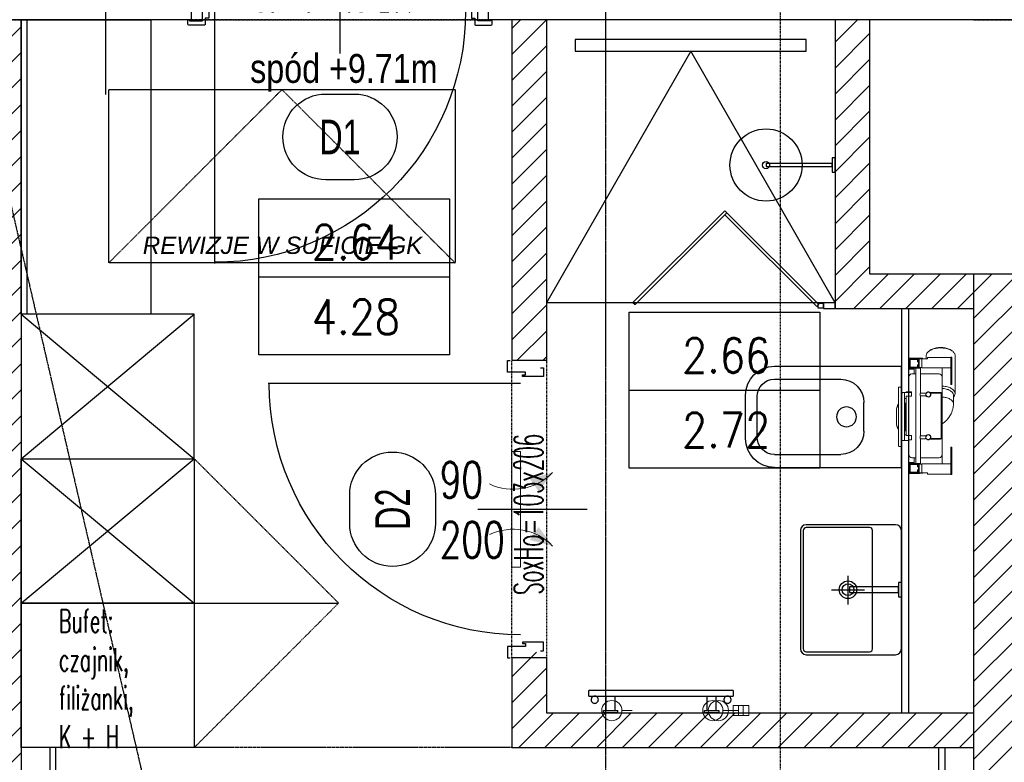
# Model space of a CAD drawing. Header units: millimetres. Extents: x 69081 to 158617, y -37521 to -9534.
# Tile 75 of 256: x 112805 to 113146, y -20818 to -20561. Entities that reach past the tile are written whole.
import ezdxf
from ezdxf.enums import TextEntityAlignment as Align

# ---------------------------------------------------------------- set-up
doc = ezdxf.new("R2010")
doc.units = ezdxf.units.MM
for name, pattern in [('DASHED2', [0.375, 0.25, -0.125]), ('DO', [0.8, 0.6, -0.1, 0, -0.1]), ('DP', [0.5, 0.3, -0.2]), ('KRESKOWA-SREDNIA', [0.2, 0.12, -0.08]), ('MP', [0.25, 0.15, -0.1])]:
    doc.linetypes.add(name, pattern=pattern)
for name, color, linetype in [('A-----SZ', 8, 'Continuous'), ('A-ARM', 8, 'Continuous'), ('A-MEB', 8, 'Continuous'), ('A-OKN', 3, 'Continuous'), ('A-OSI', 8, 'DO'), ('A-SCI', 7, 'Continuous'), ('A_GSA_GK', 2, 'Continuous'), ('AM DRZIW WEWN', 1, 'Continuous'), ('B-widok', 9, 'Continuous'), ('BA_ARM', 8, 'Continuous'), ('BA_drz', 7, 'Continuous'), ('BA_lpm', 1, 'MP'), ('BA_MEBLE', 8, 'Continuous'), ('BA_sym', 7, 'Continuous'), ('BA_WIC', 1, 'Continuous'), ('BA_wig', 3, 'Continuous'), ('F-BIL', 1, 'Continuous'), ('F-BIL-OP', 3, 'Continuous'), ('F-BIL-TA', 1, 'Continuous'), ('JS_OLKA KONSTR', 231, 'Continuous'), ('JS_PODCIĄGI', 1, 'DP'), ('JS_SUFIT PODWIESZONY', 40, 'Continuous'), ('porta', 8, 'Continuous'), ('R-----OP', 1, 'Continuous'), ('R-----WY', 1, 'Continuous')]:
    doc.layers.add(name, color=color, linetype=linetype)
for name, color, linetype, lineweight in [('DRZWI', 3, 'Continuous', 20), ('IS_Grzejnik', 15, 'Continuous', 5), ('IS_Zawór1', 15, 'Continuous', 5), ('OPIS', 7, 'Continuous', 25), ('SB_OTWORY DRZWI', 1, 'Continuous', 9)]:
    doc.layers.add(name, color=color, linetype=linetype, lineweight=lineweight)
doc.layers.get('R-----WY').off()
doc.styles.add('BIKTS', font='bikromsw.shx', dxfattribs={"width": 0.85})
doc.styles.add('ROMANS', font='romans.shx', dxfattribs={"height": 1})
doc.styles.add('SIMPLEX', font='simplex', dxfattribs={"width": 0.85})
doc.styles.add('SŁAWKA', font='simplex.shx', dxfattribs={"height": 12.5})
doc.styles.add('WYM--ROMANSSHX-08', font='ROMANS.SHX', dxfattribs={"width": 0.8})

# ---------------------------------------------------------------- blocks, each defined once
blk = doc.blocks.new('grzejnik drabinka')
at = {"layer": 'BA_ARM'}
for p, q in [((0, -0.8), (0, 0)), ((5, 0), (5, -0.8)), ((35, 0), (35, -0.8)), ((40, 0), (40, -0.8)), ((1, -5.8), (1, -0.8)), ((4, -0.8), (4, -5.8)), ((36, -5.8), (36, -0.8)), ((39, -0.8), (39, -5.8)), ((45, -5.8), (-5, -5.8)), ((-5, -7.8), (45, -7.8))]:
    blk.add_line(p, q, dxfattribs=at)
for points in [[(0, 0), (0, 0), (0.06, 0), (0.31, 0), (0.71, 0), (1.24, 0), (1.85, 0), (2.5, 0), (3.15, 0), (3.76, 0), (4.29, 0), (4.69, 0), (4.94, 0), (5, 0), (5, 0)], [(35, 0), (35, 0), (35.06, 0), (35.31, 0), (35.71, 0), (36.24, 0), (36.85, 0), (37.5, 0), (38.15, 0), (38.76, 0), (39.29, 0), (39.69, 0), (39.94, 0), (40, 0), (40, 0)], [(-1.75, -4.55), (-1.75, -4.44), (-1.78, -4.22), (-1.9, -3.92), (-2.11, -3.66), (-2.37, -3.46), (-2.67, -3.33), (-3, -3.29), (-3.33, -3.33), (-3.63, -3.46), (-3.89, -3.66), (-4.1, -3.92), (-4.22, -4.22), (-4.25, -4.44), (-4.25, -4.55)], [(5, -0.8), (5, -0.8), (4.94, -0.8), (4.69, -0.8), (4.29, -0.8), (3.76, -0.8), (3.15, -0.8), (2.5, -0.8), (1.85, -0.8), (1.24, -0.8), (0.71, -0.8), (0.31, -0.8), (0.06, -0.8), (0, -0.8), (0, -0.8)], [(40, -0.8), (40, -0.8), (39.94, -0.8), (39.69, -0.8), (39.29, -0.8), (38.76, -0.8), (38.15, -0.8), (37.5, -0.8), (36.85, -0.8), (36.24, -0.8), (35.71, -0.8), (35.31, -0.8), (35.06, -0.8), (35, -0.8), (35, -0.8)], [(44.25, -4.55), (44.25, -4.44), (44.22, -4.22), (44.1, -3.92), (43.89, -3.66), (43.63, -3.46), (43.33, -3.33), (43, -3.29), (42.67, -3.33), (42.37, -3.46), (42.11, -3.66), (41.9, -3.92), (41.78, -4.22), (41.75, -4.44), (41.75, -4.55)], [(-5, -5.8), (-5, -5.8), (-5, -5.8), (-5, -5.8)], [(-5, -5.8), (-5, -5.8), (-5, -5.8), (-5, -5.8)], [(-5, -5.8), (-5, -5.8), (-5, -5.8), (-5, -5.8)], [(-5, -5.8), (-5, -5.8), (-5, -5.8), (-5, -5.8)], [(-5, -5.8), (-5, -5.8), (-5, -5.8), (-5, -5.8)], [(-5, -5.8), (-5, -5.8), (-5, -5.8), (-5, -5.8)], [(-5, -5.8), (-5, -5.8), (-5, -5.8), (-5, -5.8)], [(-5, -5.8), (-5, -5.8), (-5, -5.8), (-5, -5.8)], [(-5, -5.8), (-5, -5.8), (-5, -5.8), (-5, -5.8)], [(-5, -7.8), (-5, -7.8), (-5, -7.78), (-5, -7.68), (-5, -7.52), (-5, -7.31), (-5, -7.06), (-5, -6.8), (-5, -6.54), (-5, -6.29), (-5, -6.08), (-5, -5.92), (-5, -5.82), (-5, -5.8), (-5, -5.8)], [(-5, -5.8), (-5, -5.8), (-5, -5.8), (-5, -5.8)], [(-5, -5.8), (-5, -5.8), (-5, -5.8), (-5, -5.8)], [(-5, -5.8), (-5, -5.8), (-5, -5.8), (-5, -5.8)], [(-5, -5.8), (-5, -5.8), (-5, -5.8), (-5, -5.8)], [(-5, -5.8), (-5, -5.8), (-5, -5.8), (-5, -5.8)], [(-5, -5.8), (-5, -5.8), (-5, -5.8), (-5, -5.8)], [(-5, -5.8), (-5, -5.8), (-5, -5.8), (-5, -5.8)], [(-5, -5.8), (-5, -5.8), (-5, -5.8), (-5, -5.8)], [(-5, -5.8), (-5, -5.8), (-5, -5.8), (-5, -5.8)], [(-5, -5.8), (-5, -5.8), (-5, -5.8), (-5, -5.8)], [(-5, -5.8), (-5, -5.8), (-5, -5.8), (-5, -5.8)], [(-5, -5.8), (-5, -5.8), (-5, -5.8), (-5, -5.8)], [(-5, -5.8), (-5, -5.8), (-5, -5.8), (-5, -5.8)], [(-5, -5.8), (-5, -5.8), (-5, -5.8), (-5, -5.8)], [(-5, -5.8), (-5, -5.8), (-5, -5.8), (-5, -5.8)], [(-5, -5.8), (-5, -5.8), (-5, -5.8), (-5, -5.8)], [(-5, -5.8), (-5, -5.8), (-5, -5.8), (-5, -5.8)], [(-5, -5.8), (-5, -5.8), (-5, -5.8), (-5, -5.8)], [(-5, -5.8), (-5, -5.8), (-5, -5.8), (-5, -5.8)], [(-4.25, -4.55), (-4.25, -4.66), (-4.22, -4.88), (-4.1, -5.18), (-3.89, -5.44), (-3.63, -5.64), (-3.33, -5.77), (-3, -5.81), (-2.67, -5.77), (-2.37, -5.64), (-2.11, -5.44), (-1.9, -5.18), (-1.78, -4.88), (-1.75, -4.66), (-1.75, -4.55)], [(41.75, -4.55), (41.75, -4.66), (41.78, -4.88), (41.9, -5.18), (42.11, -5.44), (42.37, -5.64), (42.67, -5.77), (43, -5.81), (43.33, -5.77), (43.63, -5.64), (43.89, -5.44), (44.1, -5.18), (44.22, -4.88), (44.25, -4.66), (44.25, -4.55)], [(45, -5.8), (45, -5.8), (45, -5.8), (45, -5.8)], [(45, -5.8), (45, -5.8), (45, -5.8), (45, -5.8)], [(45, -5.8), (45, -5.8), (45, -5.8), (45, -5.8)], [(45, -5.8), (45, -5.8), (45, -5.8), (45, -5.8)], [(45, -5.8), (45, -5.8), (45, -5.8), (45, -5.8)], [(45, -5.8), (45, -5.8), (45, -5.8), (45, -5.8)], [(45, -5.8), (45, -5.8), (45, -5.8), (45, -5.8)], [(45, -5.8), (45, -5.8), (45, -5.8), (45, -5.8)], [(45, -5.8), (45, -5.8), (45, -5.8), (45, -5.8)], [(45, -5.8), (45, -5.8), (45, -5.82), (45, -5.92), (45, -6.08), (45, -6.29), (45, -6.54), (45, -6.8), (45, -7.06), (45, -7.31), (45, -7.52), (45, -7.68), (45, -7.78), (45, -7.8), (45, -7.8)], [(45, -5.8), (45, -5.8), (45, -5.8), (45, -5.8)], [(45, -5.8), (45, -5.8), (45, -5.8), (45, -5.8)], [(45, -5.8), (45, -5.8), (45, -5.8), (45, -5.8)], [(45, -5.8), (45, -5.8), (45, -5.8), (45, -5.8)], [(45, -5.8), (45, -5.8), (45, -5.8), (45, -5.8)], [(45, -5.8), (45, -5.8), (45, -5.8), (45, -5.8)], [(45, -5.8), (45, -5.8), (45, -5.8), (45, -5.8)], [(45, -5.8), (45, -5.8), (45, -5.8), (45, -5.8)], [(45, -5.8), (45, -5.8), (45, -5.8), (45, -5.8)], [(45, -5.8), (45, -5.8), (45, -5.8), (45, -5.8)], [(45, -5.8), (45, -5.8), (45, -5.8), (45, -5.8)], [(45, -5.8), (45, -5.8), (45, -5.8), (45, -5.8)], [(45, -5.8), (45, -5.8), (45, -5.8), (45, -5.8)], [(45, -5.8), (45, -5.8), (45, -5.8), (45, -5.8)], [(45, -5.8), (45, -5.8), (45, -5.8), (45, -5.8)], [(45, -5.8), (45, -5.8), (45, -5.8), (45, -5.8)], [(45, -5.8), (45, -5.8), (45, -5.8), (45, -5.8)], [(45, -5.8), (45, -5.8), (45, -5.8), (45, -5.8)], [(45, -5.8), (45, -5.8), (45, -5.8), (45, -5.8)], [(-5, -7.8), (-5, -7.8), (-5, -7.8), (-5, -7.8)], [(-5, -7.8), (-5, -7.8), (-5, -7.8), (-5, -7.8)], [(-5, -7.8), (-5, -7.8), (-5, -7.8), (-5, -7.8)], [(-5, -7.8), (-5, -7.8), (-5, -7.8), (-5, -7.8)], [(-5, -7.8), (-5, -7.8), (-5, -7.8), (-5, -7.8)], [(-5, -7.8), (-5, -7.8), (-5, -7.8), (-5, -7.8)], [(-5, -7.8), (-5, -7.8), (-5, -7.8), (-5, -7.8)], [(-5, -7.8), (-5, -7.8), (-5, -7.8), (-5, -7.8)], [(-5, -7.8), (-5, -7.8), (-5, -7.8), (-5, -7.8)], [(-5, -7.8), (-5, -7.8), (-5, -7.8), (-5, -7.8)], [(-5, -7.8), (-5, -7.8), (-5, -7.8), (-5, -7.8)], [(-5, -7.8), (-5, -7.8), (-5, -7.8), (-5, -7.8)], [(-5, -7.8), (-5, -7.8), (-5, -7.8), (-5, -7.8)], [(-5, -7.8), (-5, -7.8), (-5, -7.8), (-5, -7.8)], [(-5, -7.8), (-5, -7.8), (-5, -7.8), (-5, -7.8)], [(-5, -7.8), (-5, -7.8), (-5, -7.8), (-5, -7.8)], [(-5, -7.8), (-5, -7.8), (-5, -7.8), (-5, -7.8)], [(-5, -7.8), (-5, -7.8), (-5, -7.8), (-5, -7.8)], [(-5, -7.8), (-5, -7.8), (-5, -7.8), (-5, -7.8)], [(-5, -7.8), (-5, -7.8), (-5, -7.8), (-5, -7.8)], [(-5, -7.8), (-5, -7.8), (-5, -7.8), (-5, -7.8)], [(-5, -7.8), (-5, -7.8), (-5, -7.8), (-5, -7.8)], [(-5, -7.8), (-5, -7.8), (-5, -7.8), (-5, -7.8)], [(-5, -7.8), (-5, -7.8), (-5, -7.8), (-5, -7.8)], [(-5, -7.8), (-5, -7.8), (-5, -7.8), (-5, -7.8)], [(-5, -7.8), (-5, -7.8), (-5, -7.8), (-5, -7.8)], [(-5, -7.8), (-5, -7.8), (-5, -7.8), (-5, -7.8)], [(-5, -7.8), (-5, -7.8), (-5, -7.8), (-5, -7.8)], [(45, -7.8), (45, -7.8), (45, -7.8), (45, -7.8)], [(45, -7.8), (45, -7.8), (45, -7.8), (45, -7.8)], [(45, -7.8), (45, -7.8), (45, -7.8), (45, -7.8)], [(45, -7.8), (45, -7.8), (45, -7.8), (45, -7.8)], [(45, -7.8), (45, -7.8), (45, -7.8), (45, -7.8)], [(45, -7.8), (45, -7.8), (45, -7.8), (45, -7.8)], [(45, -7.8), (45, -7.8), (45, -7.8), (45, -7.8)], [(45, -7.8), (45, -7.8), (45, -7.8), (45, -7.8)], [(45, -7.8), (45, -7.8), (45, -7.8), (45, -7.8)], [(45, -7.8), (45, -7.8), (45, -7.8), (45, -7.8)], [(45, -7.8), (45, -7.8), (45, -7.8), (45, -7.8)], [(45, -7.8), (45, -7.8), (45, -7.8), (45, -7.8)], [(45, -7.8), (45, -7.8), (45, -7.8), (45, -7.8)], [(45, -7.8), (45, -7.8), (45, -7.8), (45, -7.8)], [(45, -7.8), (45, -7.8), (45, -7.8), (45, -7.8)], [(45, -7.8), (45, -7.8), (45, -7.8), (45, -7.8)], [(45, -7.8), (45, -7.8), (45, -7.8), (45, -7.8)], [(45, -7.8), (45, -7.8), (45, -7.8), (45, -7.8)], [(45, -7.8), (45, -7.8), (45, -7.8), (45, -7.8)], [(45, -7.8), (45, -7.8), (45, -7.8), (45, -7.8)], [(45, -7.8), (45, -7.8), (45, -7.8), (45, -7.8)], [(45, -7.8), (45, -7.8), (45, -7.8), (45, -7.8)], [(45, -7.8), (45, -7.8), (45, -7.8), (45, -7.8)], [(45, -7.8), (45, -7.8), (45, -7.8), (45, -7.8)], [(45, -7.8), (45, -7.8), (45, -7.8), (45, -7.8)], [(45, -7.8), (45, -7.8), (45, -7.8), (45, -7.8)], [(45, -7.8), (45, -7.8), (45, -7.8), (45, -7.8)], [(45, -7.8), (45, -7.8), (45, -7.8), (45, -7.8)]]:
    blk.add_open_spline(points, degree=3, dxfattribs=at)
blk = doc.blocks.new('stelaż kibel')
at = {"layer": 'BA_ARM', "lineweight": 0}
for p, q in [((-8.04, 20.61), (-21.23, 20.61)), ((-22.85, 19.54), (-23.06, 19.23)), ((-20.64, 19.5), (-20.64, 19.1)), ((-20.64, 19.5), (-11.14, 19.5)), ((-20.64, 19.1), (-11.14, 19.1)), ((-20.49, 11.1), (-20.49, 19.1)), ((-16.99, 9.1), (-16.99, 19.1)), ((-11.14, 19.5), (-11.14, 19.1)), ((-4.56, 20.01), (-7.53, 20.01)), ((10.46, 19.5), (10.46, 19.1)), ((10.46, 19.5), (19.96, 19.5)), ((10.46, 19.1), (19.96, 19.1)), ((16.31, 9.1), (16.31, 19.1)), ((19.81, 11.1), (19.81, 19.1)), ((19.96, 19.5), (19.96, 19.1)), ((-16.99, 16.1), (-15.84, 16.1)), ((-13.84, 16.1), (-15.84, 16.1)), ((-14.84, 8.6), (-14.84, 15.1)), ((-13.84, 16.1), (-7.94, 16.1)), ((-8.44, 15.6), (-8.44, 11.9)), ((-8.14, 12.11), (-8.14, 15.8)), ((-8.14, 15.8), (7.46, 15.8)), ((7.26, 16.1), (-7.94, 16.1)), ((7.26, 16.1), (13.16, 16.1)), ((7.46, 15.8), (7.46, 12.11)), ((7.76, 11.9), (7.76, 15.6)), ((15.16, 16.1), (13.16, 16.1)), ((14.16, 15.1), (14.16, 8.6)), ((15.16, 16.1), (16.31, 16.1)), ((-23.06, 12), (-22.85, 11.68)), ((-21.23, 10.61), (-20.09, 10.61)), ((-20.09, 11.1), (-20.49, 11.1)), ((-20.09, 9.1), (-20.09, 11.1)), ((-8.44, 11.9), (-8.41, 11.9)), ((-8.27, 11.9), (-8.14, 11.9)), ((-8.24, 10.29), (-8.24, 8.5)), ((-8.14, 11.9), (-8.14, 11.99)), ((-7.24, 8.5), (-7.24, 10.29)), ((6.56, 8.5), (6.56, 10.29)), ((7.46, 11.99), (7.46, 11.9)), ((7.46, 11.9), (7.59, 11.9)), ((7.56, 10.29), (7.56, 8.5)), ((7.73, 11.9), (7.76, 11.9)), ((19.41, 11.1), (19.81, 11.1)), ((19.41, 9.1), (19.41, 11.1)), ((-20.09, 9.35), (-20.37, 9.35)), ((-20.37, 9.35), (-20.37, 4.55)), ((-20.34, 8.1), (-20.34, 4.6)), ((-16.84, 8.1), (-20.34, 8.1)), ((-16.99, 7.95), (-20.19, 7.95)), ((-20.19, 7.95), (-20.19, 4.75)), ((-20.09, 9.1), (-16.99, 9.1)), ((-20.09, 9.1), (-20.09, 8.1)), ((-19.04, 7.8), (-20.04, 7.8)), ((-20.04, 7.8), (-20.04, 4.8)), ((-19.84, 5), (-19.84, 7.6)), ((-19.84, 7.6), (-19.04, 7.6)), ((-19.04, 7.6), (-19.04, 7.8)), ((-17.04, 7.8), (-18.04, 7.8)), ((-18.04, 7.8), (-18.04, 7.6)), ((-18.04, 7.6), (-17.24, 7.6)), ((-17.24, 7.6), (-17.24, 5)), ((-17.09, 9.1), (-17.09, 8.1)), ((-17.04, 4.8), (-17.04, 7.8)), ((-16.99, 4.75), (-16.99, 7.95)), ((-16.84, 8.6), (-16.84, 8.1)), ((-8.24, 8.6), (-16.84, 8.6)), ((-16.84, 4.6), (-16.84, 8.1)), ((16.16, 7), (-16.84, 7)), ((-14.84, 5.6), (-14.84, 7)), ((-8.24, 8.5), (-7.24, 8.5)), ((6.56, 8.6), (-7.24, 8.6)), ((7.56, 8.5), (6.56, 8.5)), ((16.16, 8.6), (7.56, 8.6)), ((14.16, 7), (14.16, 5.6)), ((16.16, 8.6), (16.16, 8.1)), ((16.16, 8.1), (16.16, 4.6)), ((19.66, 8.1), (16.16, 8.1)), ((19.41, 9.1), (16.31, 9.1)), ((16.31, 7.95), (16.31, 4.75)), ((19.51, 7.95), (16.31, 7.95)), ((17.36, 7.8), (16.36, 7.8)), ((16.36, 7.8), (16.36, 4.8)), ((16.41, 9.1), (16.41, 8.1)), ((16.56, 5), (16.56, 7.6)), ((16.56, 7.6), (17.36, 7.6)), ((17.36, 7.6), (17.36, 7.8)), ((18.36, 7.8), (18.36, 7.6)), ((19.36, 7.8), (18.36, 7.8)), ((18.36, 7.6), (19.16, 7.6)), ((19.16, 7.6), (19.16, 5)), ((19.36, 4.8), (19.36, 7.8)), ((19.56, 9.4), (19.41, 9.4)), ((19.41, 9.1), (19.41, 8.1)), ((19.66, 8.15), (19.41, 8.4)), ((19.41, 8.4), (19.41, 8.1)), ((19.51, 4.75), (19.51, 7.95)), ((19.56, 8.25), (19.56, 9.4)), ((19.66, 8.1), (19.66, 8.15)), ((19.66, 4.6), (19.66, 8.1)), ((-20.37, 4.55), (-10.87, 4.55)), ((-20.34, 4.6), (-16.84, 4.6)), ((-20.19, 4.75), (-16.99, 4.75)), ((-20.04, 4.8), (-17.04, 4.8)), ((-17.24, 5), (-19.84, 5)), ((-14.84, 6.4), (-16.84, 6.4)), ((-16.54, 4.6), (-16.84, 4.6)), ((-16.54, 6.4), (-16.54, 4.6)), ((-13.84, 4.6), (-16.54, 4.6)), ((-8.64, 4.6), (-13.84, 4.6)), ((-10.87, 4.55), (-10.87, 4.6)), ((-7.14, 5.5), (-8.64, 5.5)), ((-8.64, 5.5), (-8.64, 4.6)), ((-8.64, 4.6), (-8.37, 4.6)), ((-8.64, 3.6), (-8.64, 4.6)), ((-8.37, 3.6), (-8.64, 3.6)), ((-8.37, 5.5), (-8.37, 2.47)), ((-7.14, 4.6), (-7.14, 5.5)), ((-7.14, 3.6), (-7.14, 4.6)), ((6.46, 4.6), (-7.14, 4.6)), ((6.46, 3.6), (-7.14, 3.6)), ((-6.37, 3.1), (-6.37, 3.6)), ((-4.77, 3.6), (-4.77, 3.3)), ((4.83, 3.3), (4.83, 3.6)), ((6.21, 3.6), (6.21, 3.1)), ((7.96, 5.5), (6.46, 5.5)), ((6.46, 4.6), (6.46, 5.5)), ((6.46, 3.6), (6.46, 4.6)), ((7.96, 5.5), (7.96, 4.6)), ((13.16, 4.6), (7.96, 4.6)), ((8.21, 2.37), (8.21, 4.6)), ((15.86, 4.6), (13.16, 4.6)), ((16.16, 6.4), (14.16, 6.4)), ((15.86, 4.6), (15.86, 6.4)), ((16.16, 4.6), (15.86, 4.6)), ((16.16, 4.6), (19.66, 4.6)), ((16.31, 4.75), (19.51, 4.75)), ((16.36, 4.8), (19.36, 4.8)), ((19.16, 5), (16.56, 5)), ((-10.29, 2), (-10.29, 1.2)), ((-10.25, 2), (-10.29, 2)), ((-10.25, 2), (-9.45, 2)), ((-10.05, 1), (-10.09, 1)), ((-9.45, 1), (-10.05, 1)), ((9.45, 2), (-9.45, 2)), ((9.45, 1), (-9.45, 1)), ((-8.37, 2.47), (-8.32, 2.42)), ((-8.37, 2.47), (-8.32, 2.47)), ((-8.34, 2.43), (-8.34, 2)), ((-8.31, 3.1), (-8.32, 3.1)), ((-8.31, 3.1), (-8.01, 3.1)), ((8.01, 3.1), (-8.01, 3.1)), ((-4.77, 3.3), (-4.77, 3.1)), ((-4.77, 3.3), (4.83, 3.3)), ((-4.77, 3.3), (4.83, 3.3)), ((-2.14, 0.3), (-2.21, 0.3)), ((-2.11, 0.3), (-2.14, 0.3)), ((2.18, 0.3), (-2.11, 0.3)), ((2.2, 0.3), (2.18, 0.3)), ((2.27, 0.3), (2.2, 0.3)), ((4.83, 3.1), (4.83, 3.3)), ((8.01, 3.1), (8.14, 3.1)), ((8.14, 3.1), (8.14, 2)), ((8.14, 3.1), (8.19, 3.1)), ((8.19, 3.1), (8.19, 2)), ((8.19, 2.35), (8.21, 2.37)), ((8.19, 2.37), (8.21, 2.37)), ((9.45, 2), (10.25, 2)), ((10.05, 1), (9.45, 1)), ((10.25, 2), (10.25, 1.2))]:
    blk.add_line(p, q, dxfattribs=at)
at = {"layer": 'BA_ARM', "lineweight": 0, "flags": 128}
for points in [[(-21.23, 20.61), (-21.45, 20.59), (-21.67, 20.54), (-21.88, 20.46), (-22.09, 20.33), (-22.3, 20.18), (-22.5, 19.99), (-22.68, 19.78), (-22.86, 19.53), (-23.03, 19.26), (-23.18, 18.96), (-23.32, 18.64), (-23.45, 18.29), (-23.56, 17.93), (-23.65, 17.55), (-23.73, 17.16), (-23.79, 16.75), (-23.83, 16.34), (-23.85, 15.93), (-23.86, 15.51), (-23.84, 15.09), (-23.81, 14.68), (-23.76, 14.27), (-23.69, 13.87), (-23.61, 13.48), (-23.51, 13.11), (-23.39, 12.76), (-23.25, 12.43), (-23.11, 12.11), (-22.95, 11.83), (-22.77, 11.57), (-22.59, 11.34), (-22.4, 11.13), (-22.2, 10.96), (-21.99, 10.83), (-21.78, 10.72), (-21.56, 10.65), (-21.34, 10.62), (-21.23, 10.61)], [(-10.66, 16.1), (-10.64, 16.34), (-10.6, 16.75), (-10.54, 17.16), (-10.47, 17.55), (-10.37, 17.93), (-10.26, 18.29), (-10.14, 18.64), (-10, 18.96), (-9.84, 19.26), (-9.68, 19.53), (-9.5, 19.78), (-9.31, 19.99), (-9.11, 20.18), (-8.91, 20.33), (-8.7, 20.46), (-8.48, 20.54), (-8.26, 20.59), (-8.04, 20.61)], [(-23.06, 12), (-23.12, 12.09), (-23.28, 12.36), (-23.42, 12.66), (-23.55, 12.97), (-23.66, 13.31), (-23.76, 13.67), (-23.84, 14.04), (-23.9, 14.42), (-23.95, 14.81), (-23.98, 15.21), (-23.99, 15.61), (-23.98, 16.01), (-23.95, 16.41), (-23.9, 16.8), (-23.84, 17.19), (-23.76, 17.56), (-23.66, 17.91), (-23.55, 18.25), (-23.42, 18.57), (-23.28, 18.87), (-23.12, 19.14), (-23.06, 19.23)], [(-9.83, 16.1), (-9.81, 16.4), (-9.76, 16.78), (-9.7, 17.16), (-9.62, 17.52), (-9.52, 17.87), (-9.41, 18.2), (-9.28, 18.51), (-9.13, 18.79), (-8.98, 19.05), (-8.81, 19.28), (-8.63, 19.49), (-8.44, 19.66), (-8.25, 19.8), (-8.05, 19.9), (-7.84, 19.97), (-7.64, 20.01), (-7.53, 20.01)], [(-6.86, 16.1), (-6.83, 16.4), (-6.79, 16.78), (-6.72, 17.16), (-6.64, 17.52), (-6.54, 17.87), (-6.43, 18.2), (-6.3, 18.51), (-6.16, 18.79), (-6, 19.05), (-5.83, 19.28), (-5.65, 19.49), (-5.47, 19.66), (-5.27, 19.8), (-5.07, 19.9), (-4.87, 19.97), (-4.66, 20.01), (-4.55, 20.01)], [(2.46, 16.1), (2.18, 16.51), (1.84, 16.94), (1.54, 17.29), (1.26, 17.57), (0.8, 17.99), (0.27, 18.42), (-0.36, 18.83), (-1.08, 19.22), (-1.57, 19.43), (-2.05, 19.61), (-2.47, 19.73), (-2.64, 19.78), (-2.84, 19.82), (-3.14, 19.88), (-3.54, 19.95), (-4.04, 20), (-4.55, 20.01)], [(2.2, 0.3), (2.23, 0.3), (2.25, 0.3)]]:
    blk.add_lwpolyline(points, dxfattribs=at)
at = {"layer": 'BA_ARM', "lineweight": 0}
for centre, radius, start, end in [((-8.13, 18.84), 1.78, 41.3776, 87.2916), ((-13.84, 15.1), 1, 90, 180), ((-7.94, 15.6), 0.5, 90, 180), ((7.26, 15.6), 0.5, 0, 90), ((13.16, 15.1), 1, 0, 90), ((-7.74, 11.3), 0.9, 138.1897, 242.734), ((-7.74, 11.3), 0.8, 131.4096, 120), ((-7.94, 10.29), 0.3, 135.0482, 180), ((-7.74, 11.3), 0.9, 297.266, 116.3878), ((-7.54, 10.29), 0.3, 0, 44.9518), ((7.06, 11.3), 0.9, 63.6122, 242.734), ((7.06, 11.3), 0.8, 60, 48.5904), ((6.86, 10.29), 0.3, 135.0482, 180), ((7.06, 11.3), 0.9, 297.266, 41.8103), ((7.26, 10.29), 0.3, 0, 44.9518), ((-13.84, 5.6), 1, 180, 270), ((13.16, 5.6), 1, 270, 0), ((-10.09, 1.2), 0.2, 179.9998, 269.9999), ((-2.21, 4.3), 4, 235.5885, 270), ((-2.17, 3.71), 3.41, 232.6467, 270.5225), ((-2.15, 3.69), 3.39, 232.5127, 270.557), ((2.21, 3.71), 3.41, 269.4571, 307.3947), ((2.27, 4.3), 4, 270, 270.6505), ((2.27, 4.3), 4, 273.5283, 304.4115), ((2.45, 3.34), 2.99, 281.7106, 308.4469), ((10.05, 1.2), 0.2, 269.9998, 0.0006)]:
    blk.add_arc(centre, radius, start, end, dxfattribs=at)
blk = doc.blocks.new('wc')
at = {"layer": 'A-MEB', "ltscale": 50}
for p, q in [((720768.2, -74493.99), (720812.2, -74493.99)), ((720812.2, -74493.99), (720812.2, -74528.99)), ((720768.2, -74498.49), (720791.2, -74498.49)), ((720758.2, -74503.99), (720758.2, -74518.99)), ((720762.2, -74504.49), (720762.2, -74518.49)), ((720799.2, -74506.49), (720799.2, -74516.49)), ((720768.2, -74524.49), (720791.2, -74524.49)), ((720768.2, -74528.99), (720812.2, -74528.99))]:
    blk.add_line(p, q, dxfattribs=at)
blk.add_circle((720793.17, -74511.49), 3.43, dxfattribs=at)
for centre, radius, start, end in [((720768.2, -74503.99), 10, 90, 180), ((720768.2, -74504.49), 6, 90, 180), ((720791.2, -74506.49), 8, 0, 90), ((720791.2, -74516.49), 8, 270, 360), ((720768.2, -74518.99), 10, 180, 270), ((720768.2, -74518.49), 6, 180, 270)]:
    blk.add_arc(centre, radius, start, end, dxfattribs=at)
blk = doc.blocks.new('A$C231E5E2F')
blk.add_blockref('wc', (-720758.2, 74528.99))
blk = doc.blocks.new('KRATKA WENT')
at = {"layer": 'DRZWI'}
for points in [[(-12.72, 11.16, 0, 5.4, 0), (-8.38, 4.78, 5.4, 5.4, 0)], [(12.72, 11.16, 0, 5.4, 0), (8.38, 4.78, 5.4, 5.4, 0)]]:
    blk.add_lwpolyline(points, format="xyseb", dxfattribs=at)
blk.add_lwpolyline([(20, -3), (20, 0), (-20, 0), (-20, -3)], close=True, dxfattribs=at)
for centre, start, end in [((-26.01, -2.55), 334.6838, 45.9092), ((26.01, -2.55), 134.0908, 205.3162)]:
    blk.add_arc(centre, 19.09, start, end, dxfattribs=at)
blk = doc.blocks.new('dr1h901')
at = {"color": 0}
blk.add_line((-0.5, 0), (-0.5, 1.005), dxfattribs=at)
at = {"color": 1}
blk.add_line((0, 0.1689), (0, -0.2655), dxfattribs=at)
blk.add_arc((-0.5, 0), 1, 0, 90, dxfattribs=at)
blk = doc.blocks.new('osie')
at = {"layer": 'A-OSI'}
for p, q in [((18204.75, -41242.2), (18790.79, -43780.63)), ((18923.6, -43296.02), (18923.6, -44525.44))]:
    blk.add_line(p, q, dxfattribs=at)
blk = doc.blocks.new('DYBY-BL5')
at = {"layer": 'F-BIL-TA', "color": 1}
blk.add_line((0, 45), (110, 45), dxfattribs=at)
blk.add_lwpolyline([(0, 0), (0, 90), (110, 90), (110, 0)], close=True, dxfattribs=at)
at = {"layer": 'F-BIL-OP', "style": 'SIMPLEX', "width": 0.85}
blk.add_attdef('NR', text='', height=20, dxfattribs=at).set_placement((56, 55), align=Align.CENTER)
at = {"layer": 'F-BIL-OP', "color": 2, "style": 'SIMPLEX', "width": 0.85, "flags": 1}
for tag, p in [('NAZWA', (119, 55)), ('POSADZKA', (119, 12)), ('GRUPA', (119, -27)), ('RODZAJ', (119, -72))]:
    blk.add_attdef(tag, p, '', height=19, dxfattribs=at)
at = {"layer": 'F-BIL-OP', "color": 2, "style": 'SIMPLEX', "width": 0.85}
blk.add_attdef('POW.', text='', height=20, dxfattribs=at).set_placement((56, 12), align=Align.CENTER)
at = {"layer": 'F-BIL-OP', "color": 2, "style": 'SIMPLEX', "width": 0.85, "flags": 1}
blk.add_attdef('POWH.', text='', height=20, dxfattribs=at).set_placement((56, -27), align=Align.CENTER)
blk = doc.blocks.new('A$C04435ce7')
at = {"layer": 'OPIS', "insert": (2200.96, 742.5), "char_height": 10, "width": 160, "attachment_point": 1, "style": 'WYM--ROMANSSHX-08'}
blk.add_mtext('{\\fArial|b0|i0|c238|p34;spód +9.71m}', dxfattribs=at)
blk = doc.blocks.new('symdrz')
blk.add_lwpolyline([(-10, -30, -1), (-10, 30), (10, 30, -1), (10, -30)], format="xyb", close=True)
at = {"style": 'BIKTS', "width": 0.8}
blk.add_attdef('SZERDRZ', text='', height=25, dxfattribs=at).set_placement((77.15, 8.8), align=Align.CENTER)
blk.add_attdef('SYMDRZ', text='', height=25, dxfattribs=at).set_placement((0, 0), align=Align.MIDDLE)
blk.add_attdef('WYSDRZ', text='', height=25, dxfattribs=at).set_placement((77.15, -9.49), align=Align.TOP_CENTER)
blk = doc.blocks.new('grzejniki pietro 2')
at = {"layer": 'IS_Zawór1', "linetype": 'ByBlock', "lineweight": -2, "extrusion": (-1.83697e-16, -1, 0), "elevation": 43063.2}
blk.add_lwpolyline([(18993.85, 289.1), (18997.35, 289.1)], dxfattribs=at)
at = {"layer": 'IS_Zawór1', "linetype": 'ByBlock', "lineweight": -2, "extrusion": (-2.22045e-16, -1, 0), "elevation": 43063.2}
for points in [[(19028.85, 289.1), (19032.35, 289.1)], [(19030.77, 289.1), (19034.27, 289.1)], [(19030.77, 289.1), (19034.27, 289.1)], [(19030.77, 289.1), (19034.27, 289.1)]]:
    blk.add_lwpolyline(points, dxfattribs=at)
at = {"layer": 'IS_Zawór1', "linetype": 'ByBlock', "lineweight": -2, "extrusion": (0, 0, -1), "elevation": -289.1}
for points in [[(-19032.35, -43061.45), (-19035.85, -43061.45), (-19035.85, -43064.95), (-19032.35, -43064.95)], [(-19034.27, -43061.45), (-19037.77, -43061.45), (-19037.77, -43064.95), (-19034.27, -43064.95)], [(-19034.27, -43061.45), (-19037.77, -43061.45), (-19037.77, -43064.95), (-19034.27, -43064.95)], [(-19034.27, -43061.45), (-19037.77, -43061.45), (-19037.77, -43064.95), (-19034.27, -43064.95)]]:
    blk.add_lwpolyline(points, close=True, dxfattribs=at)
at = {"layer": 'IS_Zawór1', "linetype": 'ByBlock', "lineweight": -2}
for centre in [(18990.35, -43063.2, 289.1), (19025.35, -43063.2, 289.1), (19027.27, -43063.2, 289.1), (19027.27, -43063.2, 289.1), (19027.27, -43063.2, 289.1)]:
    blk.add_circle(centre, 3.5, dxfattribs=at)
blk = doc.blocks.new('A$C253e2aa0')
at = {"layer": 'B-widok', "color": 1, "linetype": 'MP'}
blk.add_lwpolyline([(0, 60), (120, 60), (120, 0), (0, 0), (0, 60)], dxfattribs=at)
at = {"layer": 'B-widok', "linetype": 'MP'}
blk.add_lwpolyline([(0, 0), (60, 60), (120, 0)], dxfattribs=at)
at = {"layer": 'R-----OP', "ltscale": 10, "insert": (11.78, 9.11, 36538.02), "char_height": 6, "width": 4709.9909, "attachment_point": 1, "style": 'SŁAWKA'}
blk.add_mtext('{\\fArial|b0|i1|c0|p34;REWIZJE W SUFICIE GK}', dxfattribs=at)
blk = doc.blocks.new('A$C40e4dba9')
at = {"layer": 'A-SCI', "color": 4}
for p, q in [((0, 0), (0, 24)), ((103, 0), (103, 24))]:
    blk.add_line(p, q, dxfattribs=at)
at = {"layer": 'JS_PODCIĄGI', "lineweight": -3}
for p, q in [((0, 24), (103, 24)), ((103, 0), (0, 0))]:
    blk.add_line(p, q, dxfattribs=at)
at = {"layer": 'AM DRZIW WEWN', "insert": (21.87, 12.86), "char_height": 10, "width": 61.9698, "attachment_point": 1, "style": 'ROMANS'}
blk.add_mtext('{\\W0.5;SoxHo=103x206}', dxfattribs=at)
blk = doc.blocks.new('A$Cf85abbde')
at = {"layer": 'A-SCI', "color": 4}
for p, q in [((12, 103), (0, 103)), ((12, 0), (0, 0))]:
    blk.add_line(p, q, dxfattribs=at)
at = {"layer": 'JS_PODCIĄGI', "lineweight": -3}
for p, q in [((0, 0), (0, 103)), ((12, 103), (12, 0))]:
    blk.add_line(p, q, dxfattribs=at)
at = {"layer": 'AM DRZIW WEWN', "insert": (0.83, 21.87), "char_height": 10, "width": 61.9698, "attachment_point": 1, "rotation": 90, "style": 'ROMANS'}
blk.add_mtext('{\\W0.5;SoxHo=103x206}', dxfattribs=at)
blk = doc.blocks.new('PRZEKROJE')
at = {"layer": 'R-----OP', "color": 121, "linetype": 'DP'}
blk.add_line((19809.22, -32516.52), (19809.22, -34819.41), dxfattribs=at)

msp = doc.modelspace()

# ---------------------------------------------------------------- hatches: boundary and pattern name
at = {"layer": 'A-----SZ'}
h = msp.add_hatch(dxfattribs=at)
h.set_pattern_fill('ANSI31', color=256, scale=2)
h.set_pattern_definition([(45, (77432.36, 11586.2524), (-4.4901281, 4.4901281), [])])
h.paths.add_polyline_path([(111471.1992, -19714.1903), (111466.7002, -19694.7029), (111455.0078, -19697.4023), (111459.5068, -19716.8897), (111502.2475, -19902.02), (111556.8122, -19889.4228), (111554.1128, -19877.7303), (111511.2405, -19887.6282)])
h.paths.add_polyline_path([(111908.6415, -20600.5941), (111739.3228, -20600.5941), (111708.7721, -20612.5941), (111908.6415, -20612.5941)])
h.paths.add_polyline_path([(111920.6415, -20560.5941), (111908.6415, -20561.5038), (111908.6415, -20688.5941), (111920.6415, -20688.5941)])
h.paths.add_polyline_path([(111920.6415, -20791.5941), (111908.6415, -20791.5941), (111908.6415, -20869.395), (111920.6415, -20878.9403)])
h.paths.add_polyline_path([(112115.6415, -20560.5941), (112100.6415, -20560.5941), (112100.6415, -21261.5941), (112115.6415, -21261.5941)])
h.paths.add_polyline_path([(112297.6415, -20560.5941), (112285.6415, -20560.5941), (112285.6415, -20678.5941), (112297.6415, -20678.5941)])
h.paths.add_polyline_path([(112409.6415, -20560.5941), (112397.6415, -20560.5941), (112397.6415, -20660.5941), (112445.6415, -20660.5941), (112445.6415, -20648.5941), (112409.6415, -20648.5941)])
h.paths.add_polyline_path([(112508.6415, -20560.5941), (112496.6415, -20560.5941), (112496.6415, -20648.5941), (112460.6415, -20648.5941), (112460.6415, -20660.5941), (112508.6415, -20660.5941)])
h.paths.add_polyline_path([(112460.6415, -20648.5941), (112445.6415, -20648.5941), (112445.6415, -21261.5941), (112460.6415, -21261.5941)])
h.paths.add_polyline_path([(112445.6415, -20800.5941), (112297.6415, -20800.5941), (112297.6415, -20781.5941), (112285.6415, -20781.5941), (112285.6415, -20812.5941), (112445.6415, -20812.5941)])
h.paths.add_polyline_path([(112620.6415, -20781.5941), (112608.6415, -20781.5941), (112608.6415, -20800.5941), (112460.6415, -20800.5941), (112460.6415, -20812.5941), (112620.6415, -20812.5941)])
h.paths.add_polyline_path([(112620.6415, -20560.5941), (112608.6415, -20560.5941), (112608.6415, -20678.5941), (112620.6415, -20678.5941)])
h.paths.add_polyline_path([(112805.6415, -20560.5941), (112790.6415, -20560.5941), (112790.6415, -21261.5941), (112805.6415, -21261.5941)])
h.paths.add_polyline_path([(112987.6415, -20560.5941), (112975.6415, -20560.5941), (112975.6415, -20678.5941), (112987.6415, -20678.5941)])
h.paths.add_polyline_path([(112987.6415, -20779.5941), (112975.6415, -20779.5941), (112975.6415, -20812.5941), (113135.6415, -20812.5941), (113135.6415, -20800.5941), (112987.6415, -20800.5941)])
h.paths.add_polyline_path([(113099.6415, -20560.5941), (113087.6415, -20560.5941), (113087.6415, -20660.5941), (113135.6415, -20660.5941), (113135.6415, -20648.5941), (113099.6415, -20648.5941)])
h.paths.add_polyline_path([(113150.6415, -20648.5941), (113135.6415, -20648.5941), (113135.6415, -21261.5941), (113150.6415, -21261.5941)])
h.paths.add_polyline_path([(113198.6415, -20560.5941), (113186.6415, -20560.5941), (113186.6415, -20648.5941), (113150.6415, -20648.5941), (113150.6415, -20660.5941), (113198.6415, -20660.5941)])
h.paths.add_polyline_path([(113310.6415, -20560.5941), (113298.6415, -20560.5941), (113298.6415, -20678.5941), (113310.6415, -20678.5941)])
h.paths.add_polyline_path([(113310.6415, -20779.5941), (113298.6415, -20779.5941), (113298.6415, -20800.5941), (113150.6415, -20800.5941), (113150.6415, -20812.5941), (113310.6415, -20812.5941)])
h.paths.add_polyline_path([(113495.6415, -20560.5941), (113480.6415, -20560.5941), (113480.6415, -21261.5941), (113495.6415, -21261.5941)])
h.paths.add_polyline_path([(113840.6415, -20560.5941), (113825.6415, -20560.5941), (113825.6415, -21261.5941), (113840.6415, -21261.5941)])
h.paths.add_polyline_path([(113825.6415, -20648.5941), (113789.6415, -20648.5941), (113789.6415, -20560.5941), (113777.6415, -20560.5941), (113777.6415, -20660.5941), (113825.6415, -20660.5941)])
h.paths.add_polyline_path([(113677.6415, -20560.5941), (113665.6415, -20560.5941), (113665.6415, -20678.5941), (113677.6415, -20678.5941)])
h.paths.add_polyline_path([(113677.6415, -20781.5941), (113665.6415, -20781.5941), (113665.6415, -20812.5941), (113825.6415, -20812.5941), (113825.6415, -20800.5941), (113677.6415, -20800.5941)])
h.paths.add_polyline_path([(114226.1415, -20560.5941), (114214.1415, -20560.5941), (114214.1415, -20688.5941), (114226.1415, -20688.5941)])
h.paths.add_polyline_path([(114237.1415, -20346.5941), (114217.1415, -20346.5941), (114217.1415, -20358.5941), (114225.1415, -20358.5941), (114225.1415, -20536.5941), (114237.1415, -20536.5941)])
h.paths.add_polyline_path([(114114.1415, -20346.5941), (114020.1415, -20346.5941), (114020.1415, -20358.5941), (114114.1415, -20358.5941)])

# ---------------------------------------------------------------- linework, layer by layer
at = {"layer": 'A-ARM'}
msp.add_line((113087.6415, -20658.5941), (112987.6415, -20658.5941), dxfattribs=at)
for points in [[(113077.6415, -20567.4827), (112997.6415, -20567.4827), (112997.6415, -20571.4827), (113077.6415, -20571.4827)], [(113109.6415, -20756.943), (113092.6415, -20756.943), (113092.6415, -20758.943), (113109.6415, -20758.943)], [(113110.6415, -20760.443), (113110.6415, -20755.443), (113109.6415, -20755.443), (113109.6415, -20760.443)]]:
    msp.add_lwpolyline(points, close=True, dxfattribs=at)
msp.add_lwpolyline([(113087.6415, -20658.5941), (113037.6415, -20571.4827), (112987.6415, -20658.5941)], dxfattribs=at)
for points in [[(113110.6415, -20778.443), (113110.6415, -20737.443, 0.41421356), (113108.6415, -20735.443), (113077.6415, -20735.443, 0.41421356), (113075.6415, -20737.443), (113075.6415, -20778.443, 0.41421356), (113077.6415, -20780.443), (113108.6415, -20780.443, 0.41421356)], [(113100.6415, -20778.443), (113100.6415, -20737.443, 0.41421356), (113099.6415, -20736.443), (113077.6415, -20736.443, 0.41421356), (113076.6415, -20737.443), (113076.6415, -20778.443, 0.41421356), (113077.6415, -20779.443), (113099.6415, -20779.443, 0.41421356)]]:
    msp.add_lwpolyline(points, format="xyb", close=True, dxfattribs=at)
msp.add_circle((113063.7418, -20610.9122), 12.5, dxfattribs=at)
at = {"layer": 'A-MEB'}
for p, q in [((112805.6415, -20712.5941), (112865.6415, -20662.5941)), ((112805.6415, -20662.5941), (112865.6415, -20712.5941)), ((112805.6415, -20712.5941), (112865.6415, -20762.5941)), ((112805.6415, -20762.5941), (112865.6415, -20712.5941)), ((113092.1415, -20763.0338), (113092.1415, -20753.093)), ((113086.4801, -20757.943), (113097.8835, -20757.943))]:
    msp.add_line(p, q, dxfattribs=at)
for points in [[(112805.6415, -20560.5941), (112850.6415, -20560.5941), (112850.6415, -20662.5941), (112805.6415, -20662.5941)], [(112805.6415, -20560.5941), (112807.6415, -20560.5941), (112807.6415, -20662.5941), (112805.6415, -20662.5941)], [(113086.6415, -20611.4122), (113086.6415, -20610.4122), (113063.7418, -20610.4122), (113063.7418, -20611.4122)], [(113087.6415, -20613.4122), (113087.6415, -20608.4122), (113086.6415, -20608.4122), (113086.6415, -20613.4122)], [(112805.6415, -20712.5941), (112865.6415, -20712.5941), (112865.6415, -20662.5941), (112805.6415, -20662.5941)], [(112805.6415, -20712.5941), (112865.6415, -20712.5941), (112865.6415, -20762.5941), (112805.6415, -20762.5941)], [(112805.6415, -20762.5941), (112865.6415, -20762.5941), (112865.6415, -20812.5941), (112805.6415, -20812.5941)]]:
    msp.add_lwpolyline(points, close=True, dxfattribs=at)
at = {"layer": 'A-MEB', "linetype": 'KRESKOWA-SREDNIA'}
for points in [[(112865.6415, -20762.5941), (112915.6415, -20762.5941), (112865.6415, -20712.5941)], [(112865.6415, -20762.5941), (112915.6415, -20762.5941), (112865.6415, -20812.5941)], [(112817.6415, -21239.5941), (112817.6415, -20812.5941), (112815.6415, -20812.5941), (112815.6415, -21239.5941)], [(113123.6415, -21239.5941), (113123.6415, -20812.5941), (113125.6415, -20812.5941), (113125.6415, -21239.5941)]]:
    msp.add_lwpolyline(points, dxfattribs=at)
at = {"layer": 'A-MEB'}
for centre, radius in [((113063.7418, -20610.9122), 1.2582), ((113092.1415, -20757.943), 3.0572), ((113092.1415, -20757.943), 2.0572)]:
    msp.add_circle(centre, radius, dxfattribs=at)
at = {"layer": 'A-OKN'}
for points in [[(113049.4681, -20626.7136), (113017.6483, -20658.5334), (113018.3554, -20659.2405), (113050.1752, -20627.4207)], [(113081.995, -20659.2405), (113050.1752, -20627.4207), (113049.4681, -20628.1278), (113081.2879, -20659.9477)], [(113083.6415, -20658.8441), (113081.6415, -20658.8441), (113081.6415, -20660.3441), (113083.6415, -20660.3441)], [(113087.6415, -20658.5941), (113083.6415, -20658.5941), (113083.6415, -20660.5941), (113087.6415, -20660.5941)]]:
    msp.add_lwpolyline(points, close=True, dxfattribs=at)
at = {"layer": 'A-SCI', "color": 4}
for p, q in [((112864.6415, -20560.5941), (112864.6415, -20536.5941)), ((112967.6415, -20560.5941), (112967.6415, -20536.5941))]:
    msp.add_line(p, q, dxfattribs=at)
at = {"layer": 'A-SCI', "color": 5}
for p, q in [((112805.6415, -20560.5941), (112805.6415, -21261.5941)), ((112975.6415, -20560.5941), (112975.6415, -20678.5941)), ((112987.6415, -20560.5941), (112987.6415, -20678.5941)), ((113099.6415, -20560.5941), (113099.6415, -20648.5941)), ((113135.6415, -20648.5941), (113135.6415, -21261.5941)), ((112987.6415, -20678.5941), (112975.6415, -20678.5941)), ((112975.6415, -20781.5941), (112975.6415, -20812.5941)), ((112987.6415, -20781.5941), (112975.6415, -20781.5941)), ((112987.6415, -20781.5941), (112987.6415, -20800.5941)), ((112987.6415, -20800.5941), (113135.6415, -20800.5941)), ((112975.6415, -20812.5941), (113135.6415, -20812.5941))]:
    msp.add_line(p, q, dxfattribs=at)
at = {"layer": 'A-SCI', "color": 4}
for points in [[(112864.6415, -20560.5941), (112731.6415, -20560.5941)], [(113318.6415, -20560.5941), (112967.6415, -20560.5941)]]:
    msp.add_lwpolyline(points, dxfattribs=at)
at = {"layer": 'A-SCI', "color": 5}
for points in [[(113087.6415, -20560.5941), (113087.6415, -20660.5941), (113135.6415, -20660.5941)], [(113099.6415, -20560.5941), (113099.6415, -20648.5941), (113135.6415, -20648.5941)], [(113135.6415, -20648.5941), (113150.6415, -20648.5941)]]:
    msp.add_lwpolyline(points, dxfattribs=at)
at = {"layer": 'A_GSA_GK'}
msp.add_line((113110.6415, -20660.5941), (113110.6415, -20800.5941), dxfattribs=at)
msp.add_line((113110.6415, -20660.5941), (113110.6415, -20800.5941), dxfattribs=at)
at = {"layer": 'A_GSA_GK', "color": 8}
msp.add_line((113113.1415, -20660.5941), (113113.1415, -20800.5941), dxfattribs=at)
msp.add_line((113113.1415, -20660.5941), (113113.1415, -20800.5941), dxfattribs=at)
at = {"layer": 'BA_WIC'}
msp.add_line((112834.8996, -20526.2911), (112834.8996, -20586.5457), dxfattribs=at)
at = {"layer": 'JS_PODCIĄGI', "lineweight": -3}
msp.add_line((112864.6415, -20560.5941), (112967.6415, -20560.5941), dxfattribs=at)
at = {"layer": 'JS_PODCIĄGI', "color": 4}
for p, q in [((113150.6415, -20560.5941), (113135.6415, -20560.5941)), ((113135.6415, -20560.5941), (113150.6415, -20560.5941))]:
    msp.add_line(p, q, dxfattribs=at)
for points in [[(112790.6415, -20560.5941), (112805.6415, -20560.5941)], [(112805.6415, -20560.5941), (112790.6415, -20560.5941)]]:
    msp.add_lwpolyline(points, dxfattribs=at)
at = {"layer": 'JS_SUFIT PODWIESZONY', "linetype": 'DASHED2'}
msp.add_lwpolyline([(112975.6415, -20812.5941), (112805.6415, -20812.5941)], dxfattribs=at)
at = {"layer": 'porta'}
for points in [[(112863.9415, -20536.1941), (112863.9415, -20536.5941), (112863.4415, -20536.5941), (112863.4415, -20534.9941, -0.41421356), (112863.7415, -20534.6941), (112869.0915, -20534.6941, -0.36992408), (112869.4415, -20534.9941), (112869.4415, -20536.1941), (112870.1415, -20536.1941, -0.41421356), (112870.6415, -20536.6941), (112870.6415, -20560.0441), (112869.4415, -20560.0441), (112869.4415, -20562.1941, -0.45993492), (112869.0915, -20562.4941), (112863.7415, -20562.4941, -0.41421356), (112863.4415, -20562.1941), (112863.4415, -20560.5941), (112863.9415, -20560.5941), (112863.9415, -20560.9941), (112868.4415, -20560.9941), (112868.4415, -20536.1941), (112863.9415, -20536.1941), (112863.9415, -20536.5941)], [(112968.3415, -20536.1941), (112968.3415, -20536.5941), (112968.8415, -20536.5941), (112968.8415, -20534.9941, 0.41421356), (112968.5415, -20534.6941), (112963.1915, -20534.6941, 0.36992408), (112962.8415, -20534.9941), (112962.8415, -20536.1941), (112962.1415, -20536.1941, 0.41421356), (112961.6415, -20536.6941), (112961.6415, -20560.0441), (112962.8415, -20560.0441), (112962.8415, -20562.1941, 0.45993492), (112963.1915, -20562.4941), (112968.5415, -20562.4941, 0.41421356), (112968.8415, -20562.1941), (112968.8415, -20560.5941), (112968.3415, -20560.5941), (112968.3415, -20560.9941), (112963.8415, -20560.9941), (112963.8415, -20536.1941), (112968.3415, -20536.1941), (112968.3415, -20536.5941)]]:
    msp.add_lwpolyline(points, format="xyb", dxfattribs=at)
for points in [[(112985.6415, -20681.0941), (112986.6415, -20681.0941), (112986.6415, -20684.0941), (112979.3915, -20684.0941), (112979.3915, -20683.5941), (112980.3915, -20683.5941), (112980.3915, -20682.5941), (112974.1415, -20682.5941), (112974.1415, -20678.5941), (112974.1415, -20678.5941), (112975.1415, -20678.5941)], [(112985.6415, -20779.0941), (112986.6415, -20779.0941), (112986.6415, -20776.0941), (112979.3915, -20776.0941), (112979.3915, -20776.5941), (112980.3915, -20776.5941), (112980.3915, -20777.5941), (112974.1415, -20777.5941), (112974.1415, -20781.5941), (112974.1415, -20781.5941), (112975.1415, -20781.5941)]]:
    msp.add_lwpolyline(points, dxfattribs=at)

# ---------------------------------------------------------------- block references
at = {"xscale": -1, "rotation": 180}
msp.add_blockref('A$C231E5E2F', (113056.6414, -20680.5935), dxfattribs=at)
at = {"layer": 'A-SCI', "color": 4}
msp.add_blockref('osie', (94084.5456, 22838.835), dxfattribs=at)
at = {"layer": 'AM DRZIW WEWN'}
ref = msp.add_blockref('symdrz', (112916.1415, -20601.1868), dxfattribs=dict(at, xscale=0.4950000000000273, yscale=0.4950000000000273, zscale=0.4950000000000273))
ref.add_attrib('Symdrz', 'D1', dxfattribs={"layer": 'BA_sym', "height": 12, "style": 'BIKTS', "width": 0.7}).set_placement((112916.1415, -20601.1868), align=Align.MIDDLE_CENTER)
ref = msp.add_blockref('symdrz', (112934.3438, -20730.0941), dxfattribs=dict(at, xscale=0.4950000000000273, yscale=0.4950000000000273, zscale=0.4950000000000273, rotation=90))
ref.add_attrib('Symdrz', 'D2', dxfattribs={"layer": 'BA_sym', "height": 12, "rotation": 90, "style": 'BIKTS', "width": 0.7}).set_placement((112934.3438, -20730.0941), align=Align.MIDDLE_CENTER)
at = {"layer": 'B-widok'}
msp.add_blockref('A$C253e2aa0', (112836.0232, -20644.7999, 1016.3039), dxfattribs=at)
at = {"layer": 'BA_drz', "xscale": 87, "yscale": -87, "zscale": -87}
msp.add_blockref('dr1h901', (112916.1415, -20557.5941), dxfattribs=at)
at = {"layer": 'BA_drz', "xscale": 87, "yscale": -87, "zscale": -87, "rotation": 270}
msp.add_blockref('dr1h901', (112978.6415, -20730.0941), dxfattribs=at)
at = {"layer": 'BA_lpm', "rotation": 180}
msp.add_blockref('grzejnik drabinka', (113047.3915, -20800.5941), dxfattribs=at)
at = {"layer": 'BA_wig', "rotation": 270.0000000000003}
msp.add_blockref('stelaż kibel', (113108.6415, -20698.0941), dxfattribs=at)
at = {"layer": 'F-BIL', "xscale": 0.6, "yscale": 0.6, "zscale": 0.6}
for p, values in [((112888.0453, -20676.6302), {'NR': '2.64', 'POW.': '4.28'}), ((113016.3256, -20715.8589), {'NR': '2.66', 'POW.': '2.72'})]:
    msp.add_blockref('DYBY-BL5', p, dxfattribs=at).add_auto_attribs(values)
at = {"layer": 'IS_Grzejnik'}
msp.add_blockref('grzejniki pietro 2', (94019.9764, 22263.4019, -289.1), dxfattribs=at)
at = {"layer": 'JS_OLKA KONSTR'}
msp.add_blockref('A$C04435ce7', (110684.0499, -21314.9635), dxfattribs=at)
at = {"layer": 'R-----WY'}
msp.add_blockref('PRZEKROJE', (93259.4635, 13995.1786), dxfattribs=at)
at = {"layer": 'R-----WY', "rotation": 270}
msp.add_blockref('KRATKA WENT', (112978.6415, -20730.0941), dxfattribs=at)
msp.add_blockref('KRATKA WENT', (112978.6415, -20730.0941), dxfattribs=at)
msp.add_blockref('KRATKA WENT', (112978.6415, -20730.0941), dxfattribs=at)
at = {"layer": 'SB_OTWORY DRZWI'}
for name, p in [('A$C40e4dba9', (112864.6415, -20560.5941)), ('A$Cf85abbde', (112975.6415, -20781.5941))]:
    msp.add_blockref(name, p, dxfattribs=at)

# ---------------------------------------------------------------- texts
at = {"layer": 'BA_MEBLE', "insert": (112818.731, -20764.8072), "char_height": 8, "width": 260.223155, "attachment_point": 1, "style": 'ROMANS'}
msp.add_mtext('{\\W0.6;Bufet:\\Pczajnik,\\Pfiliżanki,\\PK + H}', dxfattribs=at)
at = {"layer": 'R-----OP', "insert": (113293.532, -20713.6188), "char_height": 12.5, "width": 342.829506, "attachment_point": 3, "style": 'ROMANS'}
msp.add_mtext('\\pxql;{\\W0.7;90\\P200}', dxfattribs=at)

doc.saveas('drawing.dxf')
